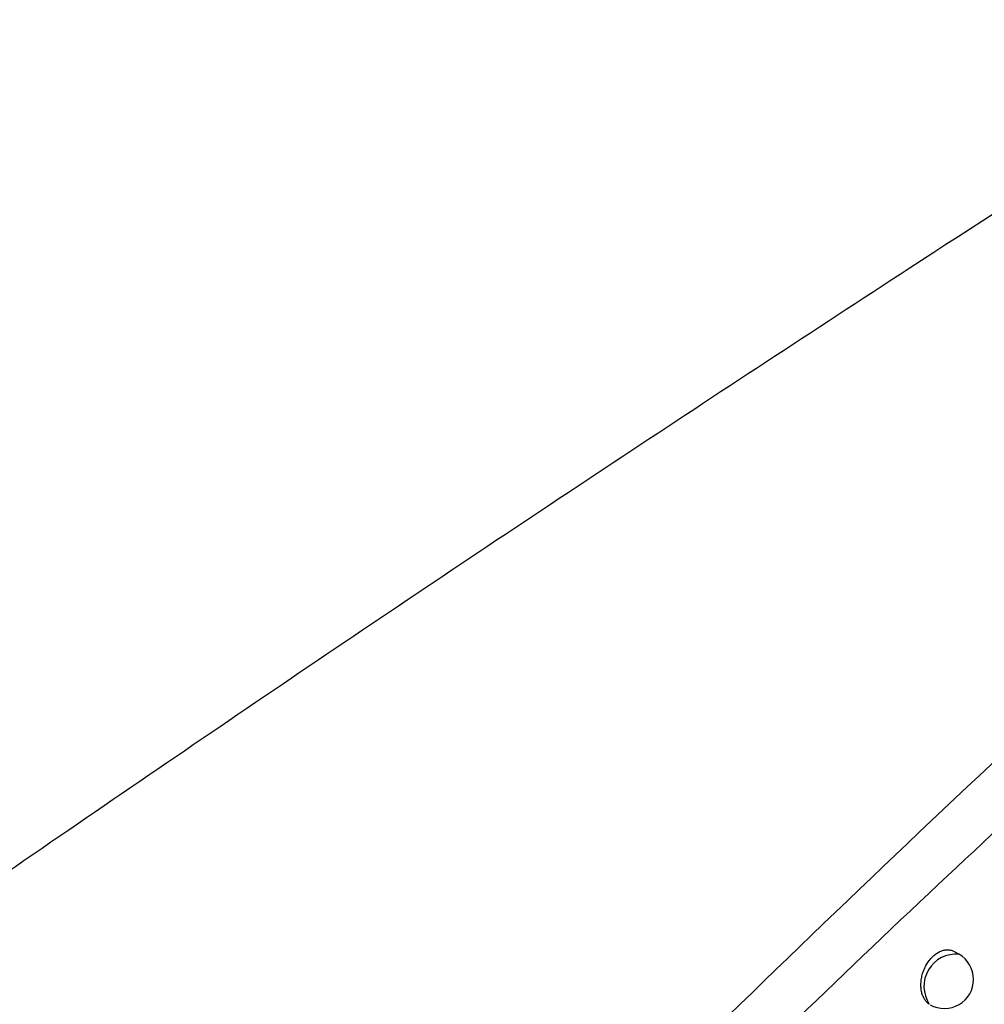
# Model space of a CAD drawing. Header units: millimetres. Extents: x -0.53 to 0.61, y -0.22 to 0.52.
# Tile 43 of 77: x 0.4208 to 0.4374, y -0.082 to -0.0651. Entities that reach past the tile are written whole.
import ezdxf

# ---------------------------------------------------------------- set-up
doc = ezdxf.new("R2010")
doc.units = ezdxf.units.MM
doc.layers.add('FORMAT', color=7, linetype='Continuous')

msp = doc.modelspace()

# ---------------------------------------------------------------- linework, layer by layer
at = {"layer": 'FORMAT', "color": 7, "linetype": 'Continuous', "lineweight": 25}
msp.add_line((0.436921, -0.081129), (0.436846, -0.081086), dxfattribs=at)
for centre, radius, start, end in [((0.436875, -0.081683), 0.0005560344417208, 85.290431, 213.315446), ((0.436671, -0.081562), 0.0005, 0, 60.002688), ((0.436671, -0.081562), 0.0005, 240.451506, 0)]:
    msp.add_arc(centre, radius, start, end, dxfattribs=at)
for points, knots in [([(0.4495998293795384, -0.0607271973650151), (0.44733793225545, -0.0621463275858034), (0.4428139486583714, -0.0649847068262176), (0.4350112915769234, -0.0700162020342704), (0.4262009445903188, -0.0758354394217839), (0.4196942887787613, -0.0803245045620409), (0.4164406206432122, -0.0825692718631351)], [0, 0, 0, 0, 0.2027032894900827, 0.4054235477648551, 0.702680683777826, 1, 1, 1, 1]), ([(0.4219060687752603, -0.0934704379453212), (0.4221702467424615, -0.0931891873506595), (0.4234911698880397, -0.0917828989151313), (0.4269459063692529, -0.0881680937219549), (0.4323295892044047, -0.08274302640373), (0.4387568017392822, -0.0766206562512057), (0.4451356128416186, -0.0708517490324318), (0.4493724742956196, -0.0672925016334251), (0.4514919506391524, -0.0655119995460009)], [0, 0, 0, 0, 0.0278176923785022, 0.1390919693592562, 0.3616632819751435, 0.5844787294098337, 0.7921368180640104, 0.9999999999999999, 0.9999999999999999, 0.9999999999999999, 0.9999999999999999]), ([(0.4464961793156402, -0.0710066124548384), (0.4432228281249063, -0.0738822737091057), (0.4382009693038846, -0.0782940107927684), (0.4332945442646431, -0.0830543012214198), (0.4315862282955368, -0.0847117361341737)], [0, 0, 0, 0, 0.6518206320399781, 1, 1, 1, 1]), ([(0.4364106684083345, -0.081988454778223), (0.4364024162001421, -0.0819825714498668), (0.4363858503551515, -0.0819707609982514), (0.4363636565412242, -0.0819492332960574), (0.4363435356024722, -0.081925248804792), (0.4363256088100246, -0.0818986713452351), (0.4363096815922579, -0.0818692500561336), (0.4362960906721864, -0.0818373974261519), (0.4362849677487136, -0.0818035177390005), (0.4362763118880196, -0.0817676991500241), (0.4362701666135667, -0.0817297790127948), (0.4362667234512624, -0.0816904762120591), (0.4362659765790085, -0.0816502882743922), (0.4362678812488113, -0.0816093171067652), (0.4362725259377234, -0.0815672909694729), (0.4362798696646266, -0.0815252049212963), (0.4362897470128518, -0.0814835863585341), (0.4363020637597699, -0.0814425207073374), (0.4363170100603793, -0.0814016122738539), (0.4363342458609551, -0.0813619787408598), (0.4363534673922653, -0.0813240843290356), (0.4363745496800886, -0.081287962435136), (0.436397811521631, -0.0812531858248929), (0.4364226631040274, -0.0812207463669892), (0.4364487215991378, -0.0811909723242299), (0.4364758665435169, -0.0811638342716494), (0.4365044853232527, -0.0811390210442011), (0.4365338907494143, -0.0811172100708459), (0.4365636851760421, -0.0810985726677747), (0.4365937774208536, -0.0810830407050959), (0.4366245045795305, -0.0810705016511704), (0.4366552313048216, -0.0810612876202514), (0.4366855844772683, -0.0810554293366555), (0.4367155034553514, -0.0810528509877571), (0.4367451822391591, -0.0810536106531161), (0.4367741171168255, -0.0810577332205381), (0.4368019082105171, -0.0810652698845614), (0.4368259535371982, -0.0810745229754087), (0.4368401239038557, -0.081082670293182), (0.4368459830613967, -0.081086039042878)], [0, 0, 0, 0, 0.0279849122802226, 0.0561781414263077, 0.0831350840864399, 0.1102756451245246, 0.1379923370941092, 0.165906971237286, 0.1931887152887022, 0.2206583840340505, 0.2487207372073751, 0.2769880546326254, 0.304364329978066, 0.3319321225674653, 0.3601072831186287, 0.3884938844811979, 0.4156743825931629, 0.443047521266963, 0.4710336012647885, 0.4992338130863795, 0.5260058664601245, 0.5529684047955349, 0.5805365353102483, 0.6083158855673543, 0.6346565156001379, 0.661183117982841, 0.6882982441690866, 0.7156173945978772, 0.7417055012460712, 0.7679749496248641, 0.794814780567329, 0.8218508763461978, 0.8479764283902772, 0.8742807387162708, 0.9011446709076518, 0.9282001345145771, 0.9546308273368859, 0.98124077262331, 1, 1, 1, 1])]:
    msp.add_open_spline(points, degree=3, knots=knots, dxfattribs=at)

doc.saveas('drawing.dxf')
